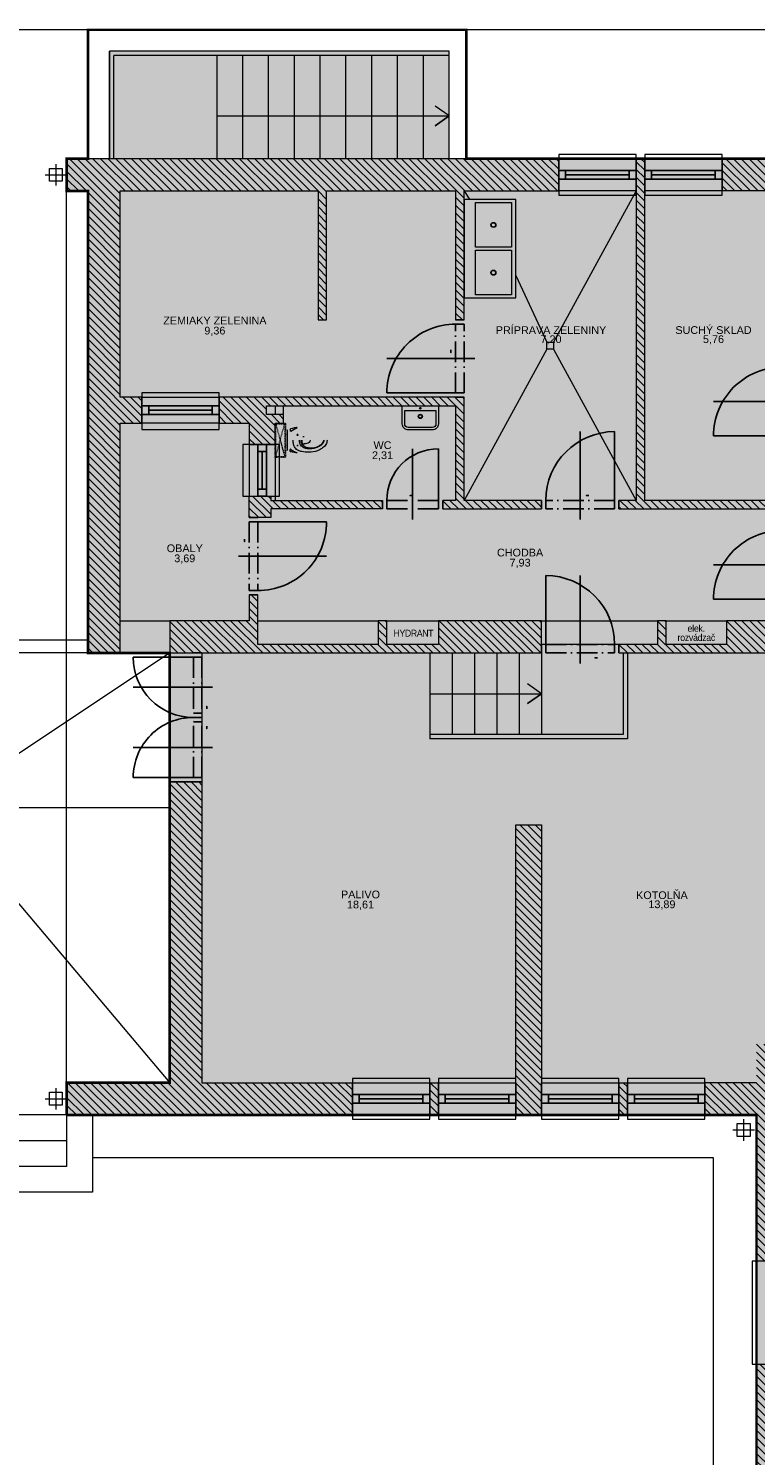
# Model space of a CAD drawing. Header units: millimetres. Extents: x 399756 to 681636, y -205891 to -101508.
# Tile 13 of 33: x 413933 to 422388, y -162139 to -145537. Entities that reach past the tile are written whole.
import ezdxf
from ezdxf.enums import TextEntityAlignment as Align

# ---------------------------------------------------------------- set-up
doc = ezdxf.new("R2010")
doc.units = ezdxf.units.MM
doc.header["$LTSCALE"] = 10
doc.header["$MEASUREMENT"] = 0
doc.linetypes.add('ACAD_ISO03W100', pattern=[30, 12, -18])
doc.linetypes.add('ACAD_ISO10W100', pattern=[18, 12, -3, 0, -3])
doc.layers.add('A47_ZARIADOVACKY_sanita', color=221, linetype='Continuous', lineweight=5)
doc.styles.add('ARIAL', font='arial.ttf')
doc.styles.add('ISOCP', font='isocp.shx', dxfattribs={"width": 0.9})

# ---------------------------------------------------------------- blocks, each defined once
blk = doc.blocks.new('*U27')
for points in [[(-820, 0), (-900, 0), (-900, 100), (-820, 100)], [(0, 0), (-80, 0), (-80, 100), (0, 100)]]:
    blk.add_lwpolyline(points, close=True)
for points in [[(-820, 100), (-80, 100)], [(-820, 50), (-80, 50)], [(-820, 0), (-80, 0)]]:
    blk.add_lwpolyline(points)
blk = doc.blocks.new('*U26')
for p, q in [((-400, -224), (-400, 800)), ((0, 800), (0, 0)), ((0, 0), (0, -100)), ((50, 0), (50, -100)), ((-850, 0), (-850, -100)), ((-800, 0), (-800, -100))]:
    blk.add_line(p, q)
at = {"linetype": 'ACAD_ISO10W100', "ltscale": 2}
for p, q in [((0, 0), (-800, 0)), ((0, -100), (-800, -100))]:
    blk.add_line(p, q, dxfattribs=at)
blk.add_lwpolyline([(-500, 55), (-470, 55), (-470, 55), (-500, 55)], close=True)
blk.add_arc((0, 0), 800, 90, 180)
blk = doc.blocks.new('*U33')
for p, q in [((0, 800), (0, 0)), ((400, -224), (400, 800)), ((-50, 0), (-50, -100)), ((0, 0), (0, -100)), ((800, 0), (800, -100)), ((850, 0), (850, -100))]:
    blk.add_line(p, q)
at = {"linetype": 'ACAD_ISO10W100', "ltscale": 2}
for p, q in [((0, 0), (800, 0)), ((0, -100), (800, -100))]:
    blk.add_line(p, q, dxfattribs=at)
blk.add_lwpolyline([(300, 55), (330, 55), (330, 55), (300, 55)], close=True)
blk.add_arc((0, 0), 800, 0, 90)
blk = doc.blocks.new('*U54')
for p, q in [((0, 600), (0, 0)), ((300, -224), (300, 600)), ((-50, 0), (-50, -100)), ((0, 0), (0, -100)), ((600, 0), (600, -100)), ((650, 0), (650, -100))]:
    blk.add_line(p, q)
at = {"linetype": 'ACAD_ISO10W100', "ltscale": 2}
for p, q in [((0, 0), (600, 0)), ((0, -100), (600, -100))]:
    blk.add_line(p, q, dxfattribs=at)
blk.add_lwpolyline([(300, 55), (330, 55), (330, 55), (300, 55)], close=True)
blk.add_arc((0, 0), 600, 0, 90)
blk = doc.blocks.new('*U21')
for p, q in [((400, 224), (400, -800)), ((-50, 0), (-50, 100)), ((0, 0), (0, 100)), ((0, -800), (0, 0)), ((800, 0), (800, 100)), ((850, 0), (850, 100))]:
    blk.add_line(p, q)
at = {"linetype": 'ACAD_ISO10W100', "ltscale": 2}
for p, q in [((0, 100), (800, 100)), ((0, 0), (800, 0))]:
    blk.add_line(p, q, dxfattribs=at)
blk.add_lwpolyline([(200, 155), (230, 155), (230, 155), (200, 155)], close=True)
blk.add_arc((0, 0), 800, 270, 0)
blk = doc.blocks.new('*U34')
for points in [[(-520, 0), (-600, 0), (-600, 100), (-520, 100)], [(0, 0), (-80, 0), (-80, 100), (0, 100)]]:
    blk.add_lwpolyline(points, close=True)
for points in [[(-520, 100), (-80, 100)], [(-520, 50), (-80, 50)], [(-520, 0), (-80, 0)]]:
    blk.add_lwpolyline(points)
blk = doc.blocks.new('*U23')
for p, q in [((-400, 224), (-400, -800)), ((-850, 0), (-850, 100)), ((-800, 0), (-800, 100)), ((0, 0), (0, 100)), ((0, -800), (0, 0)), ((50, 0), (50, 100))]:
    blk.add_line(p, q)
at = {"linetype": 'ACAD_ISO10W100', "ltscale": 2}
for p, q in [((0, 100), (-800, 100)), ((0, 0), (-800, 0))]:
    blk.add_line(p, q, dxfattribs=at)
blk.add_lwpolyline([(-600, 155), (-570, 155), (-570, 155), (-600, 155)], close=True)
blk.add_arc((0, 0), 800, 180, 270)
blk = doc.blocks.new('*U36')
for p, q in [((-350, 224), (-350, -700)), ((-750, 0), (-750, 100)), ((-700, 0), (-700, 100)), ((0, 0), (0, 100)), ((0, -700), (0, 0)), ((50, 0), (50, 100))]:
    blk.add_line(p, q)
at = {"linetype": 'ACAD_ISO10W100', "ltscale": 2}
for p, q in [((0, 100), (-700, 100)), ((0, 0), (-700, 0))]:
    blk.add_line(p, q, dxfattribs=at)
blk.add_lwpolyline([(-600, 155), (-570, 155), (-570, 155), (-600, 155)], close=True)
blk.add_arc((0, 0), 700, 180, 270)
blk = doc.blocks.new('wc ONE all')
at = {"layer": 'A47_ZARIADOVACKY_sanita', "linetype": 'ACAD_ISO03W100', "ltscale": 0.05}
for p, q in [((140, 240), (10, -240)), ((140, -240), (10, 240))]:
    blk.add_line(p, q, dxfattribs=at)
at = {"layer": 'A47_ZARIADOVACKY_sanita'}
for p, q in [((-255.890457, 52.606141), (-273.256073, 52.603425)), ((-165.122986, 77.437424), (-187.622986, 77.437424)), ((-176.372986, 88.687424), (-176.372986, 66.187424)), ((-70.130188, 161.54052), (-70.130188, 133.461586)), ((-70.130188, 161.54052), (-70.130188, 133.461586)), ((-30, -150.59272), (-30, 150.59272)), ((-255.890457, -52.606123), (-273.256073, -52.603403)), ((-255.890457, -52.606123), (-273.256073, -52.603403)), ((-165.122986, -77.437408), (-187.622986, -77.437408)), ((-176.372986, -66.187408), (-176.372986, -88.687408)), ((-70.130188, -161.540504), (-70.130188, -133.46157))]:
    blk.add_line(p, q, dxfattribs=at)
at = {"layer": 'A47_ZARIADOVACKY_sanita', "linetype": 'ACAD_ISO03W100', "ltscale": 0.06}
blk.add_lwpolyline([(0, -250), (150, -250), (150, 250), (0, 250)], close=True, dxfattribs=at)
at = {"layer": 'A47_ZARIADOVACKY_sanita', "linetype": 'ACAD_ISO03W100', "ltscale": 0.04}
blk.add_lwpolyline([(10, -240), (140, -240), (140, 240), (10, 240)], close=True, dxfattribs=at)
at = {"layer": 'A47_ZARIADOVACKY_sanita'}
for points in [[(-170.130188, 182.158577), (-169.027237, 183.049736), (-165.858551, 183.308434), (-160.843307, 183.002297), (-154.212585, 182.18322)], [(-169.317169, 180.879052), (-169.766373, 181.355523), (-170.03862, 181.782616), (-170.130188, 182.158577)], [(-154.212585, 173.107384), (-160.998886, 176.052803), (-166.16156, 178.703011), (-169.317169, 180.879052)], [(-154.212585, 182.18322), (-129.738174, 178.040169), (-104.034531, 172.450417), (-77.955353, 165.231011)], [(-77.955353, 133.308831), (-103.347336, 148.648583), (-129.032776, 161.976204), (-154.212585, 173.107384)], [(-70.130188, 161.54052), (-71.249313, 162.546059), (-74.141067, 163.888787), (-78.130188, 165.285729)], [(-78.130188, 133.423409), (-77.846924, 133.238961), (-77.56105, 133.059166), (-77.272797, 132.884453)], [(-77.272797, 132.884453), (-73.556702, 131.327004), (-71.048752, 131.57444), (-70.130188, 133.461586)], [(-169.317169, -180.879036), (-169.766373, -181.355491), (-170.03862, -181.782585), (-170.130188, -182.158561)], [(-170.130188, -182.158561), (-169.027237, -183.049705), (-165.858551, -183.308418), (-160.843307, -183.002265), (-154.212585, -182.183204)], [(-154.212585, -173.107368), (-160.998886, -176.052787), (-166.16156, -178.702995), (-169.317169, -180.879036)], [(-77.955353, -133.308815), (-103.347336, -148.648567), (-129.032776, -161.976188), (-154.212585, -173.107368)], [(-154.212585, -182.183204), (-129.738174, -178.040153), (-104.034531, -172.450386), (-77.955353, -165.230995)], [(-78.130188, -133.423393), (-77.846924, -133.238937), (-77.56105, -133.059143), (-77.272797, -132.884437)], [(-70.130188, -161.540504), (-71.249313, -162.546043), (-74.141067, -163.888771), (-78.130188, -165.285713)], [(-77.272797, -132.884437), (-73.556702, -131.32698), (-71.048752, -131.574417), (-70.130188, -133.46157)]]:
    blk.add_lwpolyline(points, dxfattribs=at)
blk.add_circle((-176.372986, 77.437424), 7.5, dxfattribs=at)
for centre, radius, start, end in [((-316.598633, 0.00001), 43.942142, 179.9999960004, 230.6836779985), ((-316.598633, 0.00001), 43.942142, 179.9999960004, 230.6836779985), ((-480.153778, 0.00001), 236.657623, 348.7506870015, 0.0000000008), ((-480.153778, 0.00001), 236.657623, 348.7506870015, 0.0000000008), ((-358.416656, 0.00001), 127.985931, 343.4479829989, 0.0000000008), ((-492.211365, 0.000012), 113.878433, 180.0000909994, 212.1136400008), ((-424.078278, 42.762307), 194.319336, 212.1136400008, 233.1234399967), ((-492.211365, 0.000012), 68.878433, 180.0001019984, 212.1136739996), ((-492.211365, 0.000012), 61.33696, 180.0000679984, 212.1136669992), ((-424.078278, 42.762314), 149.319321, 212.1136510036, 233.1234399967), ((-424.078278, 42.762307), 141.777832, 212.1136470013, 233.1234360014), ((-377.183289, 105.273705), 272.465393, 233.1232069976, 244.0386580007), ((-377.183289, 105.273705), 272.465393, 233.1232069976, 244.0386580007), ((-377.183289, 105.273705), 227.465393, 233.1231919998, 253.6242679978), ((-377.183289, 105.273705), 219.923935, 233.1233899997, 239.863861), ((-352.092804, 156.805214), 329.780609, 244.0386730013, 266.1574330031), ((-365.016876, 149.546929), 264.580261, 242.3995440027, 272.4943159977), ((-356.918121, 174.236824), 299.34436, 253.6242600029, 276.5919039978), ((-324.683838, 564.887825), 738.782654, 266.1574169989, 269.0544279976), ((-361.03421, 58.12352), 173.070129, 272.4944529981, 288.0508580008), ((-299.81842, 20.48948), 70.426003, 230.6835779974, 258.5331500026), ((-299.81842, 20.48948), 70.425995, 230.6836009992, 258.533173), ((-328.631378, 325.698098), 499.560364, 269.0544279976, 280.2865450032), ((-328.631378, 325.698098), 499.560364, 269.0544279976, 280.2865450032), ((-344.885834, 70.117035), 194.531693, 276.5919270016, 293.1559749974), ((-273.256073, 151.436394), 204.039795, 258.5331340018, 269.9999010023), ((-273.256073, 151.436394), 204.039795, 258.5331340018, 269.9999010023), ((-345.923889, 11.758568), 124.305099, 288.0507199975, 306.571465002), ((-331.199036, -8.089084), 99.591743, 306.5715329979, 343.4480290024), ((-308.230347, -15.588206), 101.316711, 293.156075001, 341.7274019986), ((-255.889206, -44.606123), 8.000015, 269.9909969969, 348.7507319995), ((-255.889206, -44.606123), 8.000015, 269.9910129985, 348.7507319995), ((-276.263809, 37.155526), 206.304169, 280.2866589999, 295.085709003), ((-355.44046, 0.000006), 151.033783, 341.7273710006, 359.9999849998), ((-237.697922, -45.227571), 115.340988, 295.0856630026, 326.1162410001), ((-269.672165, -23.75494), 153.856232, 326.1162410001, 345.8050539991), ((-363.768982, 0.046383), 250.916595, 345.8050539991, 359.9893950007)]:
    blk.add_arc(centre, radius, start, end, dxfattribs=at)
blk = doc.blocks.new('ghjm')
at = {"layer": 'A47_ZARIADOVACKY_sanita', "ltscale": 30}
for points in [[(181596, -1340), (181596, -920), (181806, -920, -0.414214), (181876, -990), (181876, -1270, -0.414214), (181806, -1340)], [(181652, -1312), (181652, -948), (181806, -948, -0.414214), (181848, -990), (181848, -1270, -0.414214), (181806, -1312)]]:
    blk.add_lwpolyline(points, format="xyb", close=True, dxfattribs=at)
at = {"layer": 'A47_ZARIADOVACKY_sanita'}
for centre, radius in [((181624, -1130), 10), ((181719, -1130), 25), ((181719, -1130), 20)]:
    blk.add_circle(centre, radius, dxfattribs=at)
blk = doc.blocks.new('Popis miestnosti')
at = {"ltscale": 30, "style": 'ARIAL'}
blk.add_attdef('CISLO', text='', height=180, dxfattribs=at).set_placement((0, -120), align=Align.MIDDLE)
at = {"ltscale": 30, "style": 'ISOCP', "width": 0.9}
for tag, p in [('MIESTNOST', (0, -308)), ('PLOCHA', (0, -433))]:
    blk.add_attdef(tag, text='', height=90, dxfattribs=at).set_placement(p, align=Align.MIDDLE)
blk = doc.blocks.new('Podklad')
at = {"lineweight": 0}
h = blk.add_hatch(dxfattribs=at)
h.set_pattern_fill('DOTS', color=252, scale=120, angle=321)
h.set_pattern_definition([(321, (0, 0), (193.90869, 88.10354), [0, -190.5])])
h.paths.add_polyline_path([(427750, -184227), (427750, -182452), (427150, -182452), (427150, -181152), (431225, -181152), (431225, -157802), (427975, -157802), (427975, -152802), (428575, -152802), (428575, -147052), (425600, -147052), (425600, -145552), (422700, -145552), (422700, -147052), (418825, -147052), (418825, -145802), (414875, -145802), (414875, -147052), (414375, -147052), (414375, -147427), (414625, -147427), (414625, -152802), (415575, -152802), (415575, -157802), (414375, -157802), (414375, -158177), (422400, -158177), (422400, -184227)])
h = blk.add_hatch(dxfattribs=at)
h.set_pattern_fill('ANSI31', color=252, scale=20, angle=270)
h.set_pattern_definition([(315, (634090.826, 414370.15), (44.9012806, 44.9012806), [])])
h.paths.add_polyline_path([(428575, -150527), (428575, -147052), (427200, -147052), (427200, -147427), (428200, -147427), (428200, -150427), (426300, -150427), (426300, -150327), (426200, -150327), (426200, -150427), (424700, -150427), (424700, -150327), (424600, -150327), (424600, -150627), (424700, -150627), (424700, -150527), (426900, -150527), (426900, -150577), (427000, -150577), (427000, -150527)])
h.paths.add_polyline_path([(428575, -151527), (428575, -151427), (428200, -151427), (427000, -151427), (427000, -151277), (426900, -151277), (426900, -151577), (427000, -151577), (427000, -151527)])
h.paths.add_polyline_path([(427975, -152977), (427975, -152802), (428575, -152802), (428575, -152427), (428200, -152427), (427000, -152427), (427000, -152277), (426900, -152277), (426900, -152427), (426400, -152427), (426400, -152352), (425750, -152352), (425750, -151427), (424700, -151427), (424700, -151327), (424600, -151327), (424600, -151577), (424700, -151577), (424700, -151527), (425650, -151527), (425650, -152352), (425575, -152352), (425575, -152427), (425500, -152427), (425500, -152702), (424700, -152702), (424700, -152277), (424600, -152277), (424600, -152702), (424250, -152702), (424250, -152802), (427600, -152802), (427600, -152977)])
h.paths.add_polyline_path([(426250, -152627), (426100, -152627), (426100, -152527), (426250, -152527)], flags=16)
h.paths.add_polyline_path([(425900, -152627), (425750, -152627), (425750, -152527), (425900, -152527)], flags=16)
h.paths.add_polyline_path([(427975, -155577), (427975, -155077), (427600, -155077), (427600, -155577)])
h.paths.add_polyline_path([(426300, -149427), (426300, -147052), (426200, -147052), (426200, -147427), (426200, -149427)], flags=17)
h.paths.add_polyline_path([(425300, -147427), (425300, -147052), (424400, -147052), (424400, -147427), (424600, -147427), (424600, -148927), (424500, -148927), (424500, -149027), (424600, -149027), (424600, -149427), (424700, -149427), (424700, -147427)])
h.paths.add_polyline_path([(422800, -151327), (422800, -150327), (422700, -150327), (422700, -151027), (421100, -151027), (421100, -147052), (421000, -147052), (421000, -147427), (421000, -151027), (420800, -151027), (420800, -151127), (422700, -151127), (422700, -151327)])
h.paths.add_polyline_path([(422700, -147427), (422700, -149427), (422800, -149427), (422800, -149027), (422900, -149027), (422900, -148927), (422800, -148927), (422800, -147427), (422900, -147427), (422900, -147327), (422900, -147052), (422000, -147052), (422000, -147427)])
h.paths.add_polyline_path([(418900, -147427), (418900, -148927), (419000, -148927), (419000, -147427), (420100, -147427), (420100, -147052), (414375, -147052), (414375, -147427), (414625, -147427), (414625, -152802), (415000, -152802), (415000, -152427), (415000, -150127), (415250, -150127), (415250, -149827), (415000, -149827), (415000, -147427), (417300, -147427), (417300, -148927), (417400, -148927), (417400, -147427)])
h.paths.add_polyline_path([(416500, -150127), (416500, -150377), (416800, -150377), (416800, -150127), (416900, -150127), (416900, -150027), (416700, -150027), (416700, -149927), (416800, -149927), (418900, -149927), (418900, -151027), (418750, -151027), (418750, -151127), (419900, -151127), (419900, -151027), (419000, -151027), (419000, -149827), (418900, -149827), (416150, -149827), (416150, -150127)], flags=17)
h.paths.add_polyline_path([(416750, -151227), (416750, -151127), (418050, -151127), (418050, -151027), (416750, -151027), (416750, -150977), (416500, -150977), (416500, -151227), (416600, -151227)], flags=17)
h.paths.add_polyline_path([(419900, -152802), (419900, -152702), (419900, -152427), (418700, -152427), (418700, -152702), (418100, -152702), (418100, -152427), (418000, -152427), (418000, -152702), (416600, -152702), (416600, -152127), (416500, -152127), (416500, -152427), (415575, -152427), (415575, -152802)])
h.paths.add_polyline_path([(417700, -158177), (417700, -157802), (415950, -157802), (415950, -154302), (415850, -154302), (415575, -154302), (415575, -157802), (414375, -157802), (414375, -158177)])
h.paths.add_polyline_path([(419900, -158177), (419900, -157802), (419900, -154802), (419600, -154802), (419600, -158177)])
h.paths.add_polyline_path([(418700, -158177), (418700, -157802), (418600, -157802), (418600, -158177)])
h.paths.add_polyline_path([(420900, -158177), (420900, -157802), (420800, -157802), (420800, -158177)])
h = blk.add_hatch(dxfattribs=at)
h.set_pattern_fill('ANSI31', color=252, scale=20, angle=270)
h.set_pattern_definition([(315, (634090.826, 364820.15), (44.9012806, 44.9012806), [])])
h.paths.add_polyline_path([(422925, -157877), (422700, -157877), (422700, -157652), (422925, -157652)], flags=16)
h.paths.add_polyline_path([(431225, -160502), (431225, -160002), (430850, -160002), (430850, -160502)])
h.paths.add_polyline_path([(431225, -162502), (431225, -162002), (430850, -162002), (430850, -162502)])
h.paths.add_polyline_path([(431225, -164502), (431225, -164002), (430850, -164002), (430850, -164502)])
h.paths.add_polyline_path([(431225, -166502), (431225, -166002), (430850, -166002), (430850, -166172), (429850, -166172), (429850, -166272), (430850, -166272), (430850, -166502)])
h.paths.add_polyline_path([(431225, -168502), (431225, -168002), (430850, -168002), (430850, -168502)])
h.paths.add_polyline_path([(431225, -170502), (431225, -170002), (430850, -170002), (430850, -170502)])
h.paths.add_polyline_path([(431225, -172502), (431225, -172002), (430850, -172002), (430850, -172502)])
h.paths.add_polyline_path([(431225, -174502), (431225, -174002), (430850, -174002), (430850, -174502)])
h.paths.add_polyline_path([(431225, -176477), (431225, -176002), (430850, -176002), (430850, -176177), (430750, -176177), (430750, -176277), (430850, -176277), (430850, -176477)])
h.paths.add_polyline_path([(431225, -178552), (431225, -177977), (430800, -177977), (427750, -177977), (427750, -177927), (427650, -177927), (427650, -177977), (426450, -177977), (426450, -177927), (426350, -177927), (426350, -177977), (426350, -178277), (430850, -178277), (430850, -178552)])
h.paths.add_polyline_path([(431225, -181152), (431225, -180652), (430850, -180652), (430850, -180777), (426450, -180777), (426450, -181002), (425850, -181002), (425850, -180777), (425475, -180777), (425475, -181152), (425850, -181152)])
h.paths.add_polyline_path([(422775, -179307), (423975, -179307), (423975, -179652), (424075, -179652), (424075, -177552), (423975, -177552), (423975, -179207), (422775, -179207), (422775, -179072), (422400, -179072), (422400, -179307)])
h.paths.add_polyline_path([(422775, -177872), (422775, -176772), (423975, -176772), (423975, -176852), (424075, -176852), (424075, -176772), (424175, -176772), (424175, -176672), (422775, -176672), (422400, -176672), (422400, -177872)])
h.paths.add_polyline_path([(422775, -175472), (422775, -174272), (422400, -174272), (422400, -175472)])
h.paths.add_polyline_path([(422775, -173072), (422775, -172572), (422400, -172572), (422400, -173072)])
h.paths.add_polyline_path([(422400, -169672), (424225, -169672), (424225, -169572), (422775, -169572), (422775, -169172), (422400, -169172)])
h.paths.add_polyline_path([(422775, -167972), (424175, -167972), (424175, -167874), (422825, -167869), (422825, -167472), (422400, -167472), (422400, -167972)])
h.paths.add_polyline_path([(422775, -166272), (423725, -166272), (423725, -166172), (423475, -166172), (423475, -165577), (423375, -165577), (423375, -166172), (422775, -166172), (422775, -165107), (422400, -165107), (422400, -166272)])
h.paths.add_polyline_path([(422775, -163907), (422775, -163577), (423375, -163577), (423375, -164377), (423475, -164377), (423475, -163577), (424075, -163577), (424075, -164377), (424175, -164377), (424175, -163577), (424775, -163577), (424775, -164377), (424875, -164377), (424875, -163577), (425475, -163577), (425475, -166172), (424875, -166172), (424875, -165477), (424775, -165477), (424775, -166172), (424625, -166172), (424625, -166272), (425475, -166272), (425475, -167527), (425575, -167527), (425575, -166272), (426850, -166272), (426850, -166172), (425850, -166172), (425850, -165177), (425575, -165177), (425575, -163077), (425850, -163077), (425850, -161877), (425475, -161877), (425475, -163477), (422400, -163477), (422400, -163907)])
h.paths.add_polyline_path([(422775, -162277), (422775, -161177), (425575, -161177), (425575, -161077), (425475, -161077), (422400, -161077), (422400, -162277)])
h.paths.add_polyline_path([(425850, -169677), (425850, -168477), (425575, -168477), (425575, -168427), (425475, -168427), (425475, -169572), (425125, -169572), (425125, -169672), (425475, -169672), (425475, -170727), (425575, -170727), (425575, -169677)])
h.paths.add_polyline_path([(425850, -172977), (425850, -171777), (425575, -171777), (425575, -171727), (425475, -171727), (425475, -176672), (425175, -176672), (425175, -176772), (426350, -176772), (426350, -177027), (426450, -177027), (426450, -176277), (426500, -176277), (426500, -176177), (425850, -176177), (425850, -175077), (425575, -175077), (425575, -172977)])
h.paths.add_polyline_path([(427650, -176277), (427650, -177027), (427750, -177027), (427750, -176177), (427400, -176177), (427400, -176277)])
h.paths.add_polyline_path([(424725, -158077), (424725, -158377), (424875, -158377), (424875, -158177), (425475, -158177), (425475, -159077), (424875, -159077), (424875, -158977), (424725, -158977), (424725, -159227), (425475, -159227), (425475, -159777), (425850, -159777), (425850, -158177), (430850, -158177), (430850, -158502), (431225, -158502), (431225, -157802), (427975, -157802), (427975, -157677), (427600, -157677), (427600, -157802), (425475, -157802), (425475, -158077)])
h.paths.add_polyline_path([(423825, -158177), (423825, -158077), (423475, -158077), (423475, -157877), (423225, -157877), (423225, -157352), (422850, -157352), (422850, -152802), (423250, -152802), (423250, -152427), (422800, -152427), (422800, -152227), (422700, -152227), (422700, -152427), (422050, -152427), (422050, -152702), (421350, -152702), (421350, -152427), (421250, -152427), (421250, -152702), (420800, -152702), (420800, -152802), (422700, -152802), (422700, -157352), (422400, -157352), (422400, -157802), (421800, -157802), (421800, -158177), (422400, -158177), (422400, -159877), (422775, -159877), (422775, -158177)])
h.paths.add_polyline_path([(422400, -183552), (422400, -182352), (422775, -182352), (422775, -181152), (423125, -181152), (423125, -180927), (423625, -180927), (423625, -181152), (424075, -181152), (424075, -180352), (423975, -180352), (423975, -180777), (422775, -180777), (422775, -179307), (422400, -179307), (422400, -184227), (426450, -184227), (426450, -183852), (422775, -183852), (422775, -183552)])
at = {"color": 252, "lineweight": 0}
for p, q in [((432725, -145552), (405222, -145552)), ((414625, -147052), (414625, -145552)), ((419025, -147052), (419025, -145552)), ((414875, -147052), (414875, -145802)), ((418825, -145802), (414875, -145802)), ((414925, -147052), (414925, -145852)), ((418825, -145852), (414925, -145852)), ((416125, -147052), (416125, -145852)), ((416425, -147052), (416425, -145852)), ((416725, -147052), (416725, -145852)), ((417025, -147052), (417025, -145852)), ((417325, -147052), (417325, -145852)), ((417625, -147052), (417625, -145852)), ((417925, -147052), (417925, -145852)), ((418225, -147052), (418225, -145852)), ((418525, -147052), (418525, -145852)), ((418825, -147052), (418825, -145802)), ((414125, -147239), (414375, -147239)), ((414250, -147114), (414250, -147364)), ((414375, -157802), (414375, -147427)), ((416900, -150027), (416900, -149927)), ((416500, -150377), (416500, -150977)), ((416800, -150377), (416800, -151027)), ((414625, -152652), (409375, -152652)), ((414625, -152802), (409375, -152802)), ((415575, -152802), (412875, -154602)), ((418600, -152802), (418600, -153802)), ((418860, -152802), (418860, -153752)), ((419120, -152802), (419120, -153752)), ((419380, -152802), (419380, -153752)), ((419640, -152802), (419640, -153752)), ((419900, -152802), (419900, -153752)), ((420850, -152802), (420850, -153752)), ((420900, -152802), (420900, -153802)), ((420850, -153752), (418600, -153752)), ((420900, -153802), (418600, -153802)), ((412875, -154602), (415575, -154602)), ((412875, -154602), (415575, -157802)), ((414250, -157864), (414250, -158114)), ((414125, -157989), (414375, -157989)), ((414375, -158177), (412875, -158177)), ((414375, -158177), (414375, -158777)), ((414675, -158177), (414675, -159077)), ((422125, -158352), (422375, -158352)), ((422250, -158227), (422250, -158477)), ((414375, -158477), (412875, -158477)), ((414375, -158777), (412875, -158777)), ((414675, -159077), (412575, -159077))]:
    blk.add_line(p, q, dxfattribs=at)
at = {"color": 252, "lineweight": 0, "ltscale": 5}
for p, q in [((419000, -147427), (419061, -147527)), ((421000, -147427), (420040, -149187)), ((419600, -148410), (419960, -149187)), ((419960, -149267), (419000, -151027)), ((420040, -149267), (421000, -151027))]:
    blk.add_line(p, q, dxfattribs=at)
at = {"color": 252, "lineweight": 0, "const_width": 30, "elevation": 30}
for points in [[(414375, -158177), (422400, -158177), (422400, -184227)], [(431225, -181152), (431225, -157802), (427975, -157802), (427975, -152802), (428575, -152802), (428575, -147052), (425600, -147052), (425600, -145552), (422700, -145552), (422700, -147052), (419025, -147052), (419025, -145552), (414625, -145552), (414625, -147052), (414375, -147052), (414375, -147427), (414625, -147427), (414625, -152802), (415575, -152802), (415575, -157802), (414375, -157802), (414375, -158177)]]:
    blk.add_lwpolyline(points, dxfattribs=at)
at = {"color": 252, "lineweight": 0}
for points in [[(427750, -181152), (431225, -181152), (431225, -157802), (427975, -157802), (427975, -152802), (428575, -152802), (428575, -147052), (425600, -147052), (425600, -145552), (422700, -145552), (422700, -147052), (418825, -147052), (418825, -145802), (414875, -145802), (414875, -147052), (414375, -147052)], [(416125, -146554), (418825, -146554), (418662, -146669), (418825, -146554), (418662, -146439)], [(414375, -147052), (414375, -147427), (414625, -147427), (414625, -152802), (415575, -152802), (415575, -157802), (414375, -157802), (414375, -158177), (422400, -158177), (422400, -184227), (427750, -184227), (427750, -182452)], [(414625, -152802), (415000, -152802), (415000, -150127), (415250, -150127), (415250, -149827), (415000, -149827), (415000, -147427), (417300, -147427), (417300, -148927), (417400, -148927), (417400, -147427), (418900, -147427), (418900, -148927), (419000, -148927), (419000, -147427), (420100, -147427), (420100, -147052), (414375, -147052), (414375, -147427), (414625, -147427), (414625, -152802)], [(421000, -147052), (421000, -151027), (420800, -151027), (420800, -151127), (422700, -151127), (422700, -151327), (422800, -151327), (422800, -150327), (422700, -150327), (422700, -151027), (421100, -151027), (421100, -147052), (421000, -147052)], [(422900, -147052), (422900, -147427), (422800, -147427), (422800, -148927), (422900, -148927), (422900, -149027), (422800, -149027), (422800, -149427), (422700, -149427), (422700, -147427), (422000, -147427), (422000, -147052), (422900, -147052)], [(416150, -149827), (416150, -150127), (416500, -150127), (416500, -150377), (416800, -150377), (416800, -150127), (416900, -150127), (416900, -150027), (416700, -150027), (416700, -149927), (418900, -149927), (418900, -151027), (418750, -151027), (418750, -151127), (419900, -151127), (419900, -151027), (419000, -151027), (419000, -149827), (416150, -149827)], [(418050, -151027), (418050, -151127), (416750, -151127), (416750, -151227), (416500, -151227), (416500, -150977), (416750, -150977), (416750, -151027), (418050, -151027)], [(415575, -152427), (415575, -152802), (419900, -152802), (419900, -152427), (418700, -152427), (418700, -152702), (418100, -152702), (418100, -152427), (418000, -152427), (418000, -152702), (416600, -152702), (416600, -152127), (416500, -152127), (416500, -152427), (415575, -152427)], [(422700, -152427), (422050, -152427), (422050, -152702), (421350, -152702), (421350, -152427), (421250, -152427), (421250, -152702), (420800, -152702), (420800, -152802), (422700, -152802)], [(422400, -157802), (421800, -157802), (421800, -158177), (422400, -158177)], [(418600, -153277), (419900, -153277), (419737, -153392), (419900, -153277), (419737, -153162)], [(417700, -157802), (417700, -158177), (414375, -158177), (414375, -157802), (415575, -157802), (415575, -154302), (415950, -154302), (415950, -157802), (417700, -157802)], [(421900, -175227), (421900, -158677), (414675, -158677)]]:
    blk.add_lwpolyline(points, dxfattribs=at)
for points in [[(421000, -147002), (420100, -147002), (420100, -147477), (421000, -147477)], [(421000, -147427), (420100, -147427), (420100, -147052), (421000, -147052)], [(422000, -147002), (421100, -147002), (421100, -147477), (422000, -147477)], [(422000, -147427), (421100, -147427), (421100, -147052), (422000, -147052)], [(414325, -147164), (414325, -147314), (414175, -147314), (414175, -147164)], [(419600, -148672), (419600, -147527), (419000, -147527), (419000, -148672)], [(419550, -147562), (419550, -148082), (419130, -148082), (419130, -147562)], [(419550, -148117), (419550, -148637), (419130, -148637), (419130, -148117)], [(416150, -149777), (415250, -149777), (415250, -150202), (416150, -150202)], [(415250, -149827), (416150, -149827), (416150, -150127), (415250, -150127)], [(416700, -150027), (416700, -149927), (416800, -149927), (416800, -150027)], [(416850, -150977), (416850, -150377), (416425, -150377), (416425, -150977)], [(415575, -152427), (415575, -152802), (415000, -152802), (415000, -152427)], [(418000, -152427), (418000, -152702), (416600, -152702), (416600, -152427)], [(418700, -152427), (418700, -152702), (418100, -152702), (418100, -152427)], [(418700, -152427), (418700, -152702), (418100, -152702), (418100, -152427)], [(421250, -152427), (421250, -152702), (419900, -152702), (419900, -152427)], [(422050, -152427), (422050, -152702), (421350, -152702), (421350, -152427)], [(422050, -152427), (422050, -152702), (421350, -152702), (421350, -152427)], [(415575, -154302), (415575, -152802), (415950, -152802), (415950, -154302)], [(419900, -154802), (419900, -158177), (419600, -158177), (419600, -154802)], [(418600, -157752), (417700, -157752), (417700, -158227), (418600, -158227)], [(417700, -157802), (418600, -157802), (418600, -158177), (417700, -158177)], [(418700, -157802), (418700, -158177), (418600, -158177), (418600, -157802)], [(419600, -157752), (418700, -157752), (418700, -158227), (419600, -158227)], [(418700, -157802), (419600, -157802), (419600, -158177), (418700, -158177)], [(420800, -157752), (419900, -157752), (419900, -158227), (420800, -158227)], [(419900, -157802), (420800, -157802), (420800, -158177), (419900, -158177)], [(420900, -157802), (420900, -158177), (420800, -158177), (420800, -157802)], [(421800, -157752), (420900, -157752), (420900, -158227), (421800, -158227)], [(420900, -157802), (421800, -157802), (421800, -158177), (420900, -158177)], [(414325, -157914), (414325, -158064), (414175, -158064), (414175, -157914)], [(422325, -158277), (422325, -158427), (422175, -158427), (422175, -158277)], [(422825, -161077), (422825, -159877), (422350, -159877), (422350, -161077)]]:
    blk.add_lwpolyline(points, close=True, dxfattribs=at)
at = {"color": 252, "lineweight": 0, "ltscale": 5}
blk.add_lwpolyline([(420040, -149267), (419960, -149267), (419960, -149187), (420040, -149187)], close=True, dxfattribs=at)
at = {"color": 252, "lineweight": 0}
for centre, radius in [((419340, -147822), 30), ((419340, -147822), 25), ((419340, -148377), 30), ((419340, -148377), 25)]:
    blk.add_circle(centre, radius, dxfattribs=at)
for p in [(421000, -147289), (422000, -147289)]:
    blk.add_blockref('*U27', p, dxfattribs=at)
at = {"color": 252, "linetype": 'Continuous', "lineweight": 0}
ref = blk.add_blockref('Popis miestnosti', (416100, -148627), dxfattribs=at)
ref.add_attrib('PLOCHA', '9,36', dxfattribs={"ltscale": 30, "height": 90, "style": 'ARIAL'}).set_placement((416100, -149059), align=Align.MIDDLE)
ref.add_attrib('MIESTNOST', 'ZEMIAKY ZELENINA', dxfattribs={"ltscale": 30, "height": 90, "style": 'ARIAL'}).set_placement((416100, -148934), align=Align.MIDDLE)
at = {"color": 252, "lineweight": 0, "xscale": -1}
for name, p, rotation in [('*U26', (418900, -149777), 89.99999999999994), ('*U21', (416600, -151277), 89.99999999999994), ('*U36', (415850, -152852), 270)]:
    blk.add_blockref(name, p, dxfattribs=dict(at, rotation=rotation))
at = {"color": 252, "linetype": 'Continuous', "lineweight": 0}
ref = blk.add_blockref('Popis miestnosti', (420010, -148727), dxfattribs=at)
ref.add_attrib('PLOCHA', '7,20', dxfattribs={"ltscale": 30, "height": 90, "style": 'ARIAL'}).set_placement((420010, -149159), align=Align.MIDDLE)
ref.add_attrib('MIESTNOST', 'PRÍPRAVA ZELENINY', dxfattribs={"ltscale": 30, "height": 90, "style": 'ARIAL'}).set_placement((420010, -149034), align=Align.MIDDLE)
ref = blk.add_blockref('Popis miestnosti', (421900, -148727), dxfattribs=at)
ref.add_attrib('PLOCHA', '5,76', dxfattribs={"ltscale": 30, "height": 90, "style": 'ARIAL'}).set_placement((421900, -149159), align=Align.MIDDLE)
ref.add_attrib('MIESTNOST', 'SUCHÝ SKLAD', dxfattribs={"ltscale": 30, "height": 90, "style": 'ARIAL'}).set_placement((421900, -149034), align=Align.MIDDLE)
at = {"color": 252, "lineweight": 0}
for name, p, rotation in [('*U23', (422700, -150277), 270), ('*U27', (415250, -149927), 179.9999999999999), ('*U34', (416700, -150377), 89.99999999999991), ('*U23', (422700, -152177), 270), ('*U23', (419950, -152702), 180.0000000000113), ('*U36', (415850, -154252), 270), ('*U27', (417700, -157939), 179.9999999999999), ('*U27', (418700, -157939), 179.9999999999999), ('*U27', (419900, -157939), 179.9999999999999), ('*U27', (420900, -157939), 179.9999999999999)]:
    blk.add_blockref(name, p, dxfattribs=dict(at, rotation=rotation))
at = {"color": 252, "lineweight": 0, "ltscale": 5, "rotation": 270}
blk.add_blockref('ghjm', (419620, 31669), dxfattribs=at)
at = {"color": 252, "lineweight": 0, "ltscale": 5, "xscale": -0.8, "yscale": 0.8, "zscale": 0.8}
blk.add_blockref('wc ONE all', (416920, -150327), dxfattribs=at)
at = {"color": 252, "lineweight": 0, "xscale": -1}
for name, p in [('*U33', (420750, -151027)), ('*U54', (418700, -151027))]:
    blk.add_blockref(name, p, dxfattribs=at)
at = {"color": 252, "linetype": 'Continuous', "lineweight": 0}
ref = blk.add_blockref('Popis miestnosti', (418050, -150077), dxfattribs=at)
ref.add_attrib('PLOCHA', '2,31', dxfattribs={"ltscale": 30, "height": 90, "style": 'ARIAL'}).set_placement((418050, -150509), align=Align.MIDDLE)
ref.add_attrib('MIESTNOST', 'WC', dxfattribs={"ltscale": 30, "height": 90, "style": 'ARIAL'}).set_placement((418050, -150384), align=Align.MIDDLE)
ref = blk.add_blockref('Popis miestnosti', (415750, -151277), dxfattribs=at)
ref.add_attrib('PLOCHA', '3,69', dxfattribs={"ltscale": 30, "height": 90, "style": 'ARIAL'}).set_placement((415750, -151709), align=Align.MIDDLE)
ref.add_attrib('MIESTNOST', 'OBALY', dxfattribs={"ltscale": 30, "height": 90, "style": 'ARIAL'}).set_placement((415750, -151584), align=Align.MIDDLE)
ref = blk.add_blockref('Popis miestnosti', (419650, -151327), dxfattribs=at)
ref.add_attrib('PLOCHA', '7,93', dxfattribs={"ltscale": 30, "height": 90, "style": 'ARIAL'}).set_placement((419650, -151759), align=Align.MIDDLE)
ref.add_attrib('MIESTNOST', 'CHODBA', dxfattribs={"ltscale": 30, "height": 90, "style": 'ARIAL'}).set_placement((419650, -151634), align=Align.MIDDLE)
ref = blk.add_blockref('Popis miestnosti', (417794, -155304), dxfattribs=at)
ref.add_attrib('PLOCHA', '18,61', dxfattribs={"ltscale": 30, "height": 90, "style": 'ARIAL'}).set_placement((417794, -155737), align=Align.MIDDLE)
ref.add_attrib('MIESTNOST', 'PALIVO', dxfattribs={"ltscale": 30, "height": 90, "style": 'ARIAL'}).set_placement((417794, -155612), align=Align.MIDDLE)
ref = blk.add_blockref('Popis miestnosti', (421300, -155302), dxfattribs=at)
ref.add_attrib('PLOCHA', '13,89', dxfattribs={"ltscale": 30, "height": 90, "style": 'ARIAL'}).set_placement((421300, -155734), align=Align.MIDDLE)
ref.add_attrib('MIESTNOST', 'KOTOLŇA', dxfattribs={"ltscale": 30, "height": 90, "style": 'ARIAL'}).set_placement((421300, -155609), align=Align.MIDDLE)
at = {"color": 252, "lineweight": 0, "char_height": 80, "width": 492.92, "style": 'ARIAL'}
for s, insert, attachment_point in [('\\pxsm0.8,qc;{\\W0.9;\\T0.95;HYDRANT}', (418163, -152532), 1), ('\\pxsm0.8,qc;{\\W0.9;\\T0.95;elek.\\Prozvádzač}', (421453, -152664), 7)]:
    blk.add_mtext(s, dxfattribs=dict(at, insert=insert, attachment_point=attachment_point))

msp = doc.modelspace()

# ---------------------------------------------------------------- block references
msp.add_blockref('Podklad', (0, 0))

doc.saveas('drawing.dxf')
